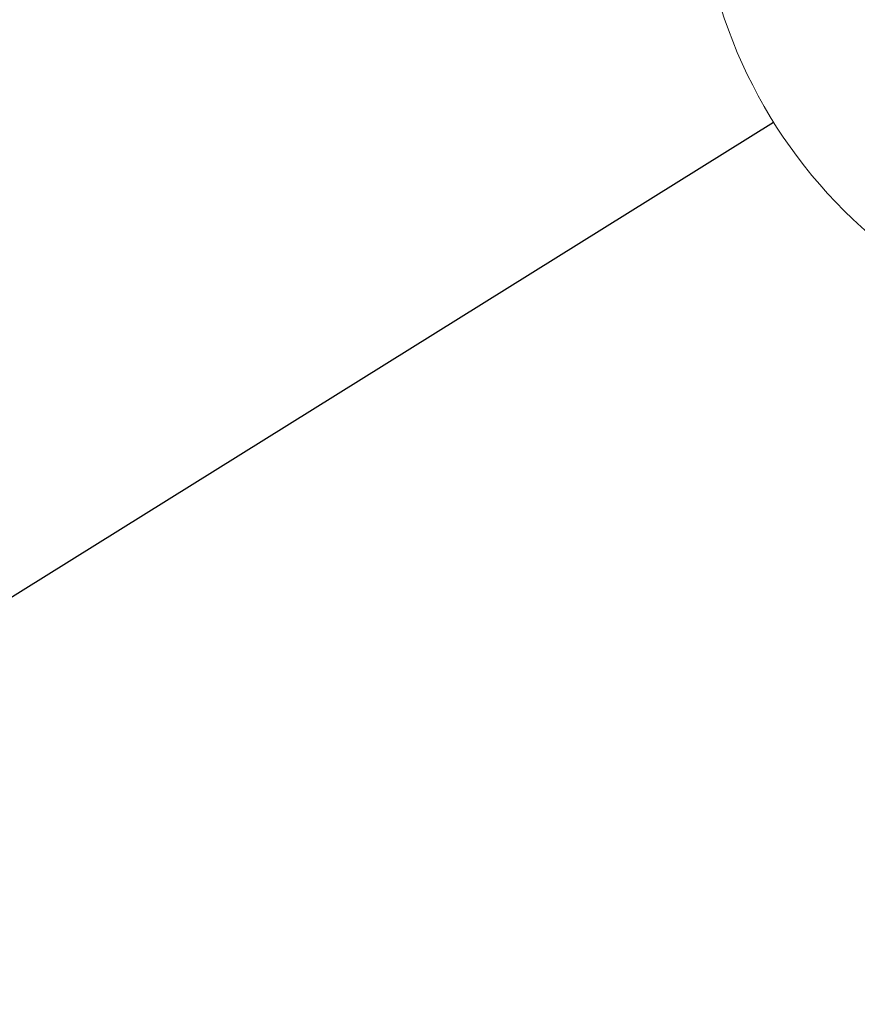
# Model space of a CAD drawing. Header units: millimetres. Extents: x 0 to 594, y 0 to 420.
# Tile 36 of 73: x 351.82 to 359.56, y 81.98 to 91.09. Entities that reach past the tile are written whole.
import ezdxf

# ---------------------------------------------------------------- set-up
doc = ezdxf.new("R2010")
doc.units = ezdxf.units.MM
doc.linetypes.add('SLD-Durchgehend', pattern=[0])
doc.styles.get("Standard").update_dxf_attribs({"font": 'GOTHIC.TTF'})
doc.dimstyles.new('SLDDIMSTYLE5', dxfattribs={"dimtxt": 0.18, "dimasz": 2.5, "dimexe": 0, "dimexo": 0.0625, "dimgap": 0, "dimtad": 0, "dimtih": 1, "dimtoh": 1, "dimdec": 0, "dimrnd": 1e-09, "dimzin": 0, "dimdsep": 46, "dimtxsty": 'STANDARD', "dimblk1": 'NONE', "dimblk2": 'NONE', "dimsah": 1, "dimcen": 0.09, "dimadec": 0, "dimazin": 0, "dimtfac": 2.5, "dimtdec": 0, "dimtofl": 0, "dimtmove": 0, "dimatfit": 3, "dimldrblk": 'NONE', "dimfxl": 1, "dimfrac": 2, "dimtolj": 1, "dimtzin": 0, "dimarcsym": 0})

# ---------------------------------------------------------------- blocks, each defined once
blk = doc.blocks.new('_None')

msp = doc.modelspace()

# ---------------------------------------------------------------- linework, layer by layer
at = {"color": 7, "linetype": 'SLD-Durchgehend', "lineweight": 18}
msp.add_circle((362.696988, 92.578619), 4.606383, dxfattribs=at)

# ---------------------------------------------------------------- leaders
at = {"color": 7, "linetype": 'SLD-Durchgehend', "lineweight": 18, "has_arrowhead": 0}
msp.add_leader([(345.704368, 81.984363), (358.788084, 90.141565)], dimstyle='SLDDIMSTYLE5', dxfattribs=at)

doc.saveas('drawing.dxf')
